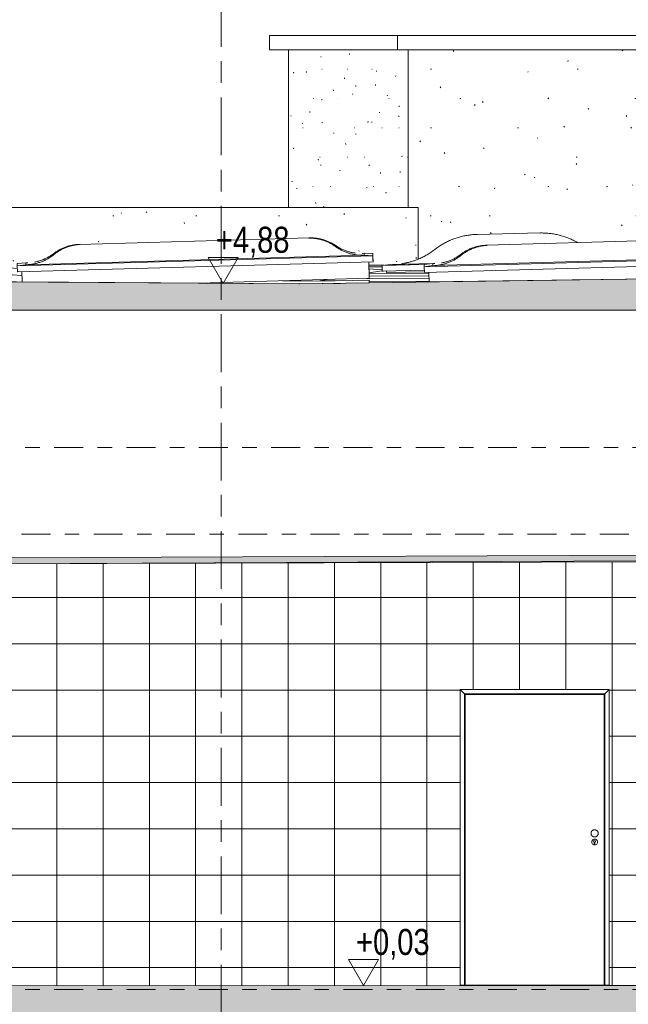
# Model space of a CAD drawing. Header units: metres. Extents: x -34 to 182, y -15 to 869.
# Tile 9 of 46: x -12.85 to -8.64, y -2.9 to 3.91. Entities that reach past the tile are written whole.
import ezdxf

# ---------------------------------------------------------------- set-up
doc = ezdxf.new("R2010")
doc.units = ezdxf.units.M
doc.linetypes.add('_Ebene_', pattern=[0.4, 0.2, -0.1, 0, -0.1])
doc.linetypes.add('_Rasterlinie_', pattern=[0.75, 0.4, -0.1, 0.15, -0.1])
for name, color, linetype, lineweight in [('A_Ebenen', 130, 'Continuous', 5), ('A_Fenster', 45, 'Continuous', 5), ('A_Geschossdecken', 7, 'Continuous', 5), ('A_Geschossdecken_Oberflächenschraffur', 7, 'Continuous', 5), ('A_Geschossdecken_Schraffur', 7, 'Continuous', 5), ('A_Hoehenkoten', 124, 'Continuous', 5), ('A_Linien_Feine Linien', 7, 'Continuous', 5), ('A_Raster', 128, 'Continuous', 5), ('A_Tuer', 128, 'Continuous', 5), ('A_Türen_Element', 128, 'Continuous', 5), ('A_Türen_Rahmen', 128, 'Continuous', 5), ('A_Wand', 244, 'Continuous', 5), ('A_Wände_Oberflächenschraffur', 244, 'Continuous', 5)]:
    doc.layers.add(name, color=color, linetype=linetype, lineweight=lineweight)
doc.styles.add('Arial', font='arial.ttf', dxfattribs={"width": 0.8, "height": 0.18})
pattern_1 = [(0, (20.69, 18.796), (0, 0.32), []), (90, (20.69, 18.796), (-0.32, 2e-17), [])]
pattern_2 = [(0, (-5.978, 18.796), (0.238, 0.203), [0.002, -0.176, 0.002, -0.176, -0.951]), (0, (-5.978, 18.796), (0.238, 0.203), [-0.356, 0.002, -0.354, 0.002, -0.176, -0.416]), (0, (-5.978, 18.796), (0.238, 0.203), [-0.891, 0.002, -0.117, 0.002, -0.295]), (99.581, (-5.888, 18.897), (-0.17057827, 0.60200586), [0.006, -0.53, 0.006, -0.53, -2.855]), (99.581, (-5.888, 18.897), (-0.17057827, 0.60200586), [-1.071, 0.006, -1.065, 0.006, -0.53, -1.249]), (99.581, (-5.888, 18.897), (-0.17057827, 0.60200586), [-2.677, 0.006, -0.351, 0.006, -0.886]), (260.419, (-5.859, 19.304), (-0.06693414, -0.80508933), [0.006, -0.53, 0.006, -0.53, -2.855]), (260.419, (-5.859, 19.304), (-0.06693414, -0.80508933), [-1.071, 0.006, -1.065, 0.006, -0.53, -1.249]), (260.419, (-5.859, 19.304), (-0.06693414, -0.80508933), [-2.677, 0.006, -0.351, 0.006, -0.886])]

# ---------------------------------------------------------------- blocks, each defined once
blk = doc.blocks.new('FE Dachkuppel rechteckig - 2400 x 900-8070050-E')
at = {"layer": 'A_Fenster', "color": 250, "lineweight": 9}
for p, q in [((-10.8416, 2.4041), (-12.4331, 2.3595)), ((-10.4041, 2.2795), (-12.8631, 2.2106)), ((-10.4642, 2.2841), (-12.8033, 2.2185)), ((-10.477, 2.2974), (-10.4644, 2.2978)), ((-10.4644, 2.2978), (-10.4043, 2.2952)), ((-10.4644, 2.2978), (-10.4642, 2.2841)), ((-10.4642, 2.2841), (-10.4041, 2.2795)), ((-10.4043, 2.2952), (-10.4032, 2.2552)), ((-10.4043, 2.2952), (-10.4041, 2.2795)), ((-10.4041, 2.2795), (-10.403, 2.2395)), ((-10.403, 2.2395), (-10.4032, 2.2552)), ((-12.8633, 2.2263), (-12.8035, 2.2322)), ((-12.8631, 2.2106), (-12.8633, 2.2263)), ((-12.8033, 2.2185), (-12.8631, 2.2106)), ((-12.8631, 2.2106), (-12.862, 2.1706)), ((-12.862, 2.1706), (-10.403, 2.2395)), ((-12.8035, 2.2322), (-12.791, 2.2326)), ((-12.8033, 2.2185), (-12.8035, 2.2322)), ((-10.4298, 2.1245), (-10.433, 2.2387)), ((-10.43, 2.1392), (-10.4327, 2.2387)), ((-12.832, 2.1715), (-12.83, 2.1002)), ((-10.4298, 2.1245), (-11.6082, 2.0915)), ((-10.43, 2.1392), (-10.4298, 2.1245))]:
    blk.add_line(p, q, dxfattribs=at)
for points, knots in [([(-10.8466, 2.4039), (-10.8383, 2.4043), (-10.8218, 2.4043), (-10.7973, 2.4025), (-10.777, 2.3992), (-10.7609, 2.3957), (-10.749, 2.3925), (-10.7373, 2.3889), (-10.7218, 2.3834), (-10.7029, 2.3754), (-10.6812, 2.364), (-10.6673, 2.3553), (-10.6605, 2.3506)], [0, 0, 0, 0, 0.125, 0.25, 0.375, 0.4375, 0.5, 0.5625, 0.625, 0.75, 0.875, 1, 1, 1, 1]), ([(-10.8466, 2.4026), (-10.8384, 2.4027), (-10.8219, 2.4022), (-10.7972, 2.3995), (-10.7769, 2.3956), (-10.7608, 2.3915), (-10.7489, 2.388), (-10.7372, 2.384), (-10.7217, 2.378), (-10.7028, 2.3694), (-10.681, 2.3573), (-10.6672, 2.3481), (-10.6604, 2.3433)], [0, 0, 0, 0, 0.125, 0.25, 0.375, 0.4375, 0.5, 0.5625, 0.625, 0.75, 0.875, 1, 1, 1, 1]), ([(-12.6108, 2.296), (-12.6043, 2.301), (-12.591, 2.3105), (-12.5699, 2.3231), (-12.5478, 2.334), (-12.5287, 2.3415), (-12.5131, 2.3466), (-12.4973, 2.351), (-12.4772, 2.3554), (-12.4527, 2.3586), (-12.4363, 2.3595), (-12.428, 2.3596)], [-1, -1, -1, -1, -0.875, -0.75, -0.625, -0.5, -0.4375, -0.375, -0.25, -0.125, 0, 0, 0, 0]), ([(-12.428, 2.3582), (-12.4363, 2.3579), (-12.4528, 2.3565), (-12.4772, 2.3524), (-12.4973, 2.3474), (-12.5131, 2.3424), (-12.5248, 2.3382), (-12.5363, 2.3336), (-12.5514, 2.3268), (-12.5698, 2.3171), (-12.5908, 2.3038), (-12.6042, 2.2938), (-12.6107, 2.2886)], [0, 0, 0, 0, 0.125, 0.25, 0.375, 0.4375, 0.5, 0.5625, 0.625, 0.75, 0.875, 1, 1, 1, 1]), ([(-10.6605, 2.3506), (-10.6537, 2.346), (-10.6399, 2.3372), (-10.6182, 2.3258), (-10.5955, 2.3162), (-10.576, 2.3098), (-10.5602, 2.3056), (-10.5441, 2.302), (-10.5319, 2.3001), (-10.5238, 2.2991)], [0, 0, 0, 0, 0.125, 0.25, 0.375, 0.5, 0.5625, 0.625, 0.75, 0.75, 0.75, 0.75]), ([(-10.6604, 2.3433), (-10.6537, 2.3384), (-10.6399, 2.3292), (-10.6181, 2.3171), (-10.5954, 2.3068), (-10.5759, 2.2997), (-10.56, 2.295), (-10.544, 2.2909), (-10.5236, 2.287), (-10.499, 2.2843), (-10.4825, 2.2839), (-10.4742, 2.2839)], [0, 0, 0, 0, 0.125, 0.25, 0.375, 0.5, 0.5625, 0.625, 0.75, 0.875, 1, 1, 1, 1]), ([(-12.6107, 2.2886), (-12.6172, 2.2834), (-12.6305, 2.2734), (-12.6515, 2.2601), (-12.6736, 2.2485), (-12.6927, 2.2403), (-12.7082, 2.2348), (-12.7241, 2.2298), (-12.7442, 2.2248), (-12.7685, 2.2207), (-12.785, 2.2193), (-12.7933, 2.2189)], [0, 0, 0, 0, 0.125, 0.25, 0.375, 0.5, 0.5625, 0.625, 0.75, 0.875, 1, 1, 1, 1]), ([(-12.7444, 2.2369), (-12.7363, 2.2383), (-12.7242, 2.2409), (-12.7084, 2.2454), (-12.6967, 2.2492), (-12.6852, 2.2534), (-12.67, 2.2598), (-12.6516, 2.2688), (-12.6305, 2.2814), (-12.6172, 2.2909), (-12.6108, 2.296)], [-0.75, -0.75, -0.75, -0.75, -0.625, -0.5625, -0.5, -0.4375, -0.375, -0.25, -0.125, 0, 0, 0, 0])]:
    blk.add_open_spline(points, degree=3, knots=knots, dxfattribs=at)
blk = doc.blocks.new('FE Dachkuppel rechteckig - 2400 x 900-V1-E')
at = {"layer": 'A_Fenster', "color": 250, "lineweight": 9}
for p, q in [((-8.0266, 2.398), (-9.6181, 2.3534)), ((-7.5891, 2.2735), (-10.0482, 2.2045)), ((-7.6493, 2.278), (-9.9884, 2.2124)), ((-7.662, 2.2914), (-7.6494, 2.2917)), ((-7.6494, 2.2917), (-7.5893, 2.2892)), ((-7.6494, 2.2917), (-7.6493, 2.278)), ((-7.6493, 2.278), (-7.5891, 2.2735)), ((-7.5893, 2.2892), (-7.5882, 2.2492)), ((-7.5893, 2.2892), (-7.5891, 2.2735)), ((-7.5891, 2.2735), (-7.588, 2.2335)), ((-7.588, 2.2335), (-7.5882, 2.2492)), ((-10.0484, 2.2202), (-9.9885, 2.2262)), ((-10.0482, 2.2045), (-10.0484, 2.2202)), ((-9.9884, 2.2124), (-10.0482, 2.2045)), ((-10.0482, 2.2045), (-10.047, 2.1646)), ((-10.047, 2.1646), (-7.588, 2.2335)), ((-9.9885, 2.2262), (-9.976, 2.2265)), ((-9.9884, 2.2124), (-9.9885, 2.2262)), ((-7.6152, 2.1327), (-7.618, 2.2326)), ((-7.6155, 2.1515), (-7.6178, 2.2327)), ((-10.017, 2.1653), (-10.0152, 2.0982))]:
    blk.add_line(p, q, dxfattribs=at)
for points, knots in [([(-8.0317, 2.3979), (-8.0234, 2.3982), (-8.0068, 2.3983), (-7.9823, 2.3964), (-7.962, 2.3932), (-7.9459, 2.3896), (-7.934, 2.3865), (-7.9223, 2.3829), (-7.9068, 2.3774), (-7.8879, 2.3694), (-7.8662, 2.358), (-7.8523, 2.3492), (-7.8456, 2.3446)], [0, 0, 0, 0, 0.125, 0.25, 0.375, 0.4375, 0.5, 0.5625, 0.625, 0.75, 0.875, 1, 1, 1, 1]), ([(-8.0316, 2.3965), (-8.0234, 2.3966), (-8.0069, 2.3961), (-7.9822, 2.3935), (-7.9619, 2.3896), (-7.9459, 2.3855), (-7.934, 2.382), (-7.9222, 2.378), (-7.9067, 2.372), (-7.8878, 2.3634), (-7.866, 2.3513), (-7.8522, 2.3421), (-7.8455, 2.3372)], [0, 0, 0, 0, 0.125, 0.25, 0.375, 0.4375, 0.5, 0.5625, 0.625, 0.75, 0.875, 1, 1, 1, 1]), ([(-9.7958, 2.2899), (-9.7893, 2.2949), (-9.776, 2.3044), (-9.7549, 2.3171), (-9.7328, 2.3279), (-9.7138, 2.3354), (-9.6981, 2.3405), (-9.6823, 2.345), (-9.6622, 2.3493), (-9.6378, 2.3526), (-9.6213, 2.3534), (-9.613, 2.3535)], [-1, -1, -1, -1, -0.875, -0.75, -0.625, -0.5, -0.4375, -0.375, -0.25, -0.125, 0, 0, 0, 0]), ([(-9.613, 2.3522), (-9.6213, 2.3518), (-9.6378, 2.3504), (-9.6622, 2.3464), (-9.6823, 2.3413), (-9.6981, 2.3364), (-9.7098, 2.3322), (-9.7213, 2.3275), (-9.7365, 2.3207), (-9.7549, 2.311), (-9.7758, 2.2977), (-9.7892, 2.2878), (-9.7957, 2.2825)], [0, 0, 0, 0, 0.125, 0.25, 0.375, 0.4375, 0.5, 0.5625, 0.625, 0.75, 0.875, 1, 1, 1, 1]), ([(-7.8456, 2.3446), (-7.8388, 2.3399), (-7.8249, 2.3312), (-7.8032, 2.3198), (-7.7805, 2.3102), (-7.761, 2.3037), (-7.7452, 2.2995), (-7.7291, 2.296), (-7.7169, 2.294), (-7.7088, 2.2931)], [0, 0, 0, 0, 0.125, 0.25, 0.375, 0.5, 0.5625, 0.625, 0.75, 0.75, 0.75, 0.75]), ([(-7.8455, 2.3372), (-7.8387, 2.3323), (-7.8249, 2.3231), (-7.8031, 2.311), (-7.7804, 2.3007), (-7.7609, 2.2936), (-7.745, 2.2889), (-7.729, 2.2848), (-7.7087, 2.281), (-7.684, 2.2783), (-7.6675, 2.2778), (-7.6593, 2.2779)], [0, 0, 0, 0, 0.125, 0.25, 0.375, 0.5, 0.5625, 0.625, 0.75, 0.875, 1, 1, 1, 1]), ([(-9.7957, 2.2825), (-9.8022, 2.2773), (-9.8156, 2.2673), (-9.8365, 2.254), (-9.8586, 2.2425), (-9.8777, 2.2343), (-9.8933, 2.2287), (-9.9091, 2.2237), (-9.9292, 2.2187), (-9.9535, 2.2147), (-9.97, 2.2133), (-9.9784, 2.2129)], [0, 0, 0, 0, 0.125, 0.25, 0.375, 0.5, 0.5625, 0.625, 0.75, 0.875, 1, 1, 1, 1]), ([(-9.9294, 2.2308), (-9.9213, 2.2322), (-9.9092, 2.2349), (-9.8934, 2.2393), (-9.8817, 2.2431), (-9.8702, 2.2474), (-9.8551, 2.2537), (-9.8367, 2.2628), (-9.8156, 2.2754), (-9.8022, 2.2849), (-9.7958, 2.2899)], [-0.75, -0.75, -0.75, -0.75, -0.625, -0.5625, -0.5, -0.4375, -0.375, -0.25, -0.125, 0, 0, 0, 0])]:
    blk.add_open_spline(points, degree=3, knots=knots, dxfattribs=at)
blk = doc.blocks.new('FE Dachkuppel rechteckig - 1700 x 1400-8070053-E')
at = {"layer": 'A_Fenster', "color": 250, "lineweight": 9}
for p, q in [((-9.2468, 2.4381), (-9.6835, 2.4282)), ((-10.0484, 2.2198), (-10.3403, 2.2132)), ((-10.2805, 2.2196), (-10.3403, 2.2132)), ((-10.3403, 2.2132), (-10.3394, 2.1733)), ((-10.3403, 2.2132), (-10.3403, 2.2062)), ((-10.3401, 2.1952), (-10.3403, 2.2062)), ((-10.3394, 2.1733), (-10.0475, 2.1799)), ((-9.9885, 2.2262), (-10.2805, 2.2196)), ((-10.2679, 2.2148), (-10.0484, 2.2197)), ((-10.3394, 2.1733), (-10.3394, 2.1713)), ((-10.3344, 2.1733), (-10.3344, 2.1714)), ((-10.3094, 2.1739), (-10.3092, 2.1653))]:
    blk.add_line(p, q, dxfattribs=at)
for points, knots in [([(-9.6811, 2.4283), (-9.6918, 2.4281), (-9.713, 2.427), (-9.7445, 2.4234), (-9.7759, 2.4177), (-9.8171, 2.4075), (-9.8572, 2.3933), (-9.8956, 2.3754), (-9.9328, 2.355), (-9.959, 2.337), (-9.9758, 2.324)], [0, 0, 0, 0, 0.1, 0.2, 0.3, 0.4, 0.6, 0.7, 0.8, 1, 1, 1, 1]), ([(-9.2492, 2.438), (-9.2386, 2.4383), (-9.2173, 2.4382), (-9.1856, 2.436), (-9.154, 2.4318), (-9.1124, 2.4234), (-9.0717, 2.411), (-9.0325, 2.3949), (-9.008, 2.3829), (-8.9935, 2.3748), (-8.9883, 2.3717)], [0, 0, 0, 0, 0.1, 0.2, 0.3, 0.4, 0.6, 0.7, 0.8, 0.8569808, 0.8569808, 0.8569808, 0.8569808]), ([(-9.9758, 2.324), (-9.9926, 2.311), (-10.0188, 2.293), (-10.056, 2.2726), (-10.0824, 2.2603), (-10.107, 2.2505), (-10.1296, 2.2427), (-10.1525, 2.236), (-10.1757, 2.2304), (-10.194, 2.227), (-10.2044, 2.2253), (-10.207, 2.225)], [0, 0, 0, 0, 0.2, 0.3, 0.4, 0.475, 0.55, 0.625, 0.7, 0.775, 0.8, 0.8, 0.8, 0.8])]:
    blk.add_open_spline(points, degree=3, knots=knots, dxfattribs=at)
blk = doc.blocks.new('TU DF 1 - Rahmenstock flächenbündig variabel - DL - H - 840 x 2000-8070515-E')
at = {"layer": 'A_Tuer', "color": 250, "lineweight": 9}
for p, q in [((-8.8703, -1.7551), (-8.8703, -1.7551)), ((-8.8727, -1.7886), (-8.8727, -1.7766)), ((-8.8703, -1.7951), (-8.8703, -1.7951)), ((-8.8679, -1.7766), (-8.8679, -1.7886))]:
    blk.add_line(p, q, dxfattribs=at)
at = {"layer": 'A_Tuer', "color": 250, "lineweight": 9, "flags": 128}
for points in [[(-8.8703, -1.6901), (-8.8713, -1.6901), (-8.8723, -1.6902), (-8.8733, -1.6903), (-8.8743, -1.6904), (-8.8753, -1.6906), (-8.8763, -1.6908), (-8.8773, -1.6911), (-8.8782, -1.6914), (-8.8792, -1.6917), (-8.8801, -1.6921), (-8.881, -1.6925), (-8.8819, -1.6929), (-8.8828, -1.6934), (-8.8836, -1.6939), (-8.8845, -1.6945), (-8.8853, -1.695), (-8.8861, -1.6957), (-8.8868, -1.6963), (-8.8876, -1.697), (-8.8883, -1.6977), (-8.889, -1.6984), (-8.8896, -1.6992), (-8.8902, -1.7), (-8.8908, -1.7008), (-8.8914, -1.7016), (-8.8919, -1.7024), (-8.8924, -1.7033), (-8.8929, -1.7042), (-8.8933, -1.7051), (-8.8937, -1.706), (-8.894, -1.707), (-8.8943, -1.7079), (-8.8946, -1.7089), (-8.8948, -1.7099), (-8.895, -1.7109), (-8.8951, -1.7118), (-8.8952, -1.7128), (-8.8953, -1.7138), (-8.8953, -1.7148), (-8.8953, -1.7158), (-8.8953, -1.7168), (-8.8952, -1.7178), (-8.8951, -1.7188), (-8.8949, -1.7198), (-8.8947, -1.7208), (-8.8944, -1.7217), (-8.8942, -1.7227), (-8.8938, -1.7237), (-8.8935, -1.7246), (-8.8931, -1.7255), (-8.8926, -1.7264), (-8.8922, -1.7273), (-8.8917, -1.7282), (-8.8911, -1.729), (-8.8906, -1.7298), (-8.89, -1.7306), (-8.8893, -1.7314), (-8.8887, -1.7321), (-8.888, -1.7328), (-8.8872, -1.7335), (-8.8865, -1.7342), (-8.8857, -1.7348), (-8.8849, -1.7354), (-8.8841, -1.736), (-8.8832, -1.7365), (-8.8824, -1.737), (-8.8815, -1.7375), (-8.8806, -1.7379), (-8.8797, -1.7383), (-8.8787, -1.7387), (-8.8778, -1.739), (-8.8768, -1.7392), (-8.8758, -1.7395), (-8.8749, -1.7397), (-8.8739, -1.7398), (-8.8729, -1.74), (-8.8719, -1.7401), (-8.8709, -1.7401), (-8.8703, -1.7401)], [(-8.8703, -1.7401), (-8.8693, -1.7401), (-8.8684, -1.74), (-8.8674, -1.7399), (-8.8664, -1.7398), (-8.8654, -1.7396), (-8.8644, -1.7394), (-8.8634, -1.7391), (-8.8625, -1.7388), (-8.8615, -1.7385), (-8.8606, -1.7381), (-8.8597, -1.7377), (-8.8588, -1.7373), (-8.8579, -1.7368), (-8.8571, -1.7363), (-8.8562, -1.7357), (-8.8554, -1.7352), (-8.8546, -1.7345), (-8.8539, -1.7339), (-8.8531, -1.7332), (-8.8524, -1.7325), (-8.8517, -1.7318), (-8.8511, -1.731), (-8.8505, -1.7302), (-8.8499, -1.7294), (-8.8493, -1.7286), (-8.8488, -1.7278), (-8.8483, -1.7269), (-8.8478, -1.726), (-8.8474, -1.7251), (-8.847, -1.7242), (-8.8467, -1.7232), (-8.8464, -1.7223), (-8.8461, -1.7213), (-8.8459, -1.7203), (-8.8457, -1.7193), (-8.8456, -1.7184), (-8.8455, -1.7174), (-8.8454, -1.7164), (-8.8454, -1.7154), (-8.8454, -1.7144), (-8.8454, -1.7134), (-8.8455, -1.7124), (-8.8456, -1.7114), (-8.8458, -1.7104), (-8.846, -1.7094), (-8.8463, -1.7085), (-8.8465, -1.7075), (-8.8469, -1.7065), (-8.8472, -1.7056), (-8.8476, -1.7047), (-8.8481, -1.7038), (-8.8485, -1.7029), (-8.849, -1.702), (-8.8496, -1.7012), (-8.8501, -1.7004), (-8.8507, -1.6996), (-8.8514, -1.6988), (-8.852, -1.6981), (-8.8527, -1.6974), (-8.8535, -1.6967), (-8.8542, -1.696), (-8.855, -1.6954), (-8.8558, -1.6948), (-8.8566, -1.6942), (-8.8575, -1.6937), (-8.8583, -1.6932), (-8.8592, -1.6927), (-8.8601, -1.6923), (-8.861, -1.6919), (-8.862, -1.6915), (-8.8629, -1.6912), (-8.8639, -1.691), (-8.8649, -1.6907), (-8.8658, -1.6905), (-8.8668, -1.6904), (-8.8678, -1.6902), (-8.8688, -1.6901), (-8.8698, -1.6901), (-8.8703, -1.6901)]]:
    blk.add_lwpolyline(points, dxfattribs=at)
at = {"layer": 'A_Tuer', "color": 250, "lineweight": 9}
for centre, major_axis, start_param, end_param in [((-8.8703, -1.7751), (0, 0.02), 4.712389, 7.853982), ((-8.8703, -1.7701), (0, 0.00699), 3.491891, 9.074479), ((-8.8703, -1.7751), (0, 0.02), 1.570796, 4.712389), ((-8.8703, -1.7886), (0, 0.0024), 1.570796, 2.617994), ((-8.8703, -1.7886), (0, 0.0024), 1.570796, 4.712389), ((-8.8703, -1.7886), (0, 0.0024), 2.879793, 3.403392), ((-8.8703, -1.7886), (0, 0.0024), 3.665191, 4.712389)]:
    blk.add_ellipse(centre, major_axis=major_axis, ratio=0.999998, start_param=start_param, end_param=end_param, dxfattribs=at)
at = {"layer": 'A_Türen_Element', "color": 250, "lineweight": 9}
for p, q in [((-8.8043, -0.7541), (-9.7663, -0.7541)), ((-9.7663, -0.7541), (-9.7663, -2.7651)), ((-8.8043, -2.7651), (-8.8043, -0.7541)), ((-8.8042, -0.7541), (-8.8043, -0.7541)), ((-8.8042, -2.7651), (-8.8042, -0.7541)), ((-8.8043, -2.7651), (-9.7663, -2.7651))]:
    blk.add_line(p, q, dxfattribs=at)
at = {"layer": 'A_Türen_Rahmen', "color": 250, "lineweight": 9}
for p, q in [((-8.7703, -0.7201), (-9.8003, -0.7201)), ((-9.8003, -0.7201), (-9.8003, -2.7651)), ((-9.7703, -0.7501), (-9.8003, -0.7201)), ((-8.7703, -0.7201), (-8.8003, -0.7501)), ((-8.7703, -0.7201), (-8.7703, -2.7651)), ((-9.7703, -2.7651), (-9.7703, -0.7501)), ((-9.7703, -0.7501), (-8.8003, -0.7501)), ((-9.7702, -0.7501), (-9.7702, -2.7651)), ((-8.8003, -2.7651), (-8.8003, -0.7501)), ((-9.8003, -2.7651), (-9.7703, -2.7651)), ((-8.7703, -2.7651), (-8.8003, -2.7651))]:
    blk.add_line(p, q, dxfattribs=at)
blk = doc.blocks.new('Höhenkoten - leer-6237472-E')
at = {"layer": 'A_Hoehenkoten'}
for p, q in [((-24.7743, -6.7651), (-24.9821, -6.7651)), ((-24.8782, -6.9451), (-24.9821, -6.7651)), ((-24.8782, -6.9451), (-24.7743, -6.7651))]:
    blk.add_line(p, q, dxfattribs=at)

msp = doc.modelspace()

# ---------------------------------------------------------------- hatches: boundary and pattern name
at = {"layer": 'A_Geschossdecken_Oberflächenschraffur'}
h = msp.add_hatch(dxfattribs=at)
h.set_pattern_fill('FP_35', color=9, style=0, pattern_type=2)
h.set_pattern_definition([(175.509, (-12.752, 2.137), (-0.59585643, -0.000344), [])])
h.paths.add_polyline_path([(-10.9161, 2.0853), (-10.9099, 2.0865), (-12.83, 2.1002), (-12.8329, 2.1714), (-12.862, 2.1706), (-12.8631, 2.2049), (-15.1149, 2.2038), (-15.1081, 2.2004), (-15.0481, 2.1791), (-14.981, 2.1653), (-14.922, 2.1613), (-14.9041, 2.1603), (-14.8525, 2.1539), (-14.8533, 2.1139), (-14.8583, 2.114), (-14.8583, 2.1377), (-14.8828, 2.1373), (-14.8827, 2.1138), (-10.9644, 2.0857)], flags=0)
h.paths.add_polyline_path([(-10.7856, 2.1059), (-10.7194, 2.1164), (-11.0298, 2.1077), (-10.9029, 2.1068)], flags=0)
h.paths.add_polyline_path([(-17.2034, 2.1304), (-17.203, 2.1592), (-17.2328, 2.1589), (-17.2321, 2.1998), (-17.1615, 2.2036), (-17.1386, 2.2038), (-17.1153, 2.2049), (-17.6929, 2.2049), (-17.6476, 2.1992), (-17.6483, 2.1592), (-17.6533, 2.1602), (-17.6533, 2.1602), (-17.6783, 2.1602), (-17.6777, 2.1361), (-17.5731, 2.1331), (-17.2048, 2.1304)], flags=0)
h.paths.add_polyline_path([(-14.9224, 2.1605), (-14.9234, 2.1613), (-14.9225, 2.1605)], flags=0)
h.paths.add_polyline_path([(-10.4306, 2.162), (-10.3396, 2.1764), (-10.3403, 2.2049), (-10.4318, 2.2049), (-10.4306, 2.1627)], flags=0)
h.paths.add_polyline_path([(-19.9979, 2.2023), (-19.9985, 2.2045), (-20.0279, 2.2049), (-20.061, 2.2041), (-19.9985, 2.2023)], flags=0)
h = msp.add_hatch(dxfattribs=at)
h.set_pattern_fill('FP_37', color=9, style=0, pattern_type=2)
h.set_pattern_definition([(179.575, (-10.072, 2.085), (-0.46312078, -0.014565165), [])])
h.paths.add_polyline_path([(-10.9161, 2.0853), (-7.4667, 2.1348), (-7.2289, 2.1393), (-7.2314, 2.1985), (-7.2605, 2.1977), (-7.2616, 2.2049), (-7.617, 2.2037), (-7.6152, 2.1338), (-10.0152, 2.0993), (-10.018, 2.1654), (-10.0471, 2.1653), (-10.0482, 2.1688), (-10.3093, 2.1656), (-10.3102, 2.1739), (-10.3344, 2.1733), (-10.3344, 2.1716), (-10.3394, 2.1714), (-10.3403, 2.1763), (-10.4306, 2.162), (-10.4298, 2.1245), (-10.7194, 2.1164), (-10.7856, 2.1059), (-10.4292, 2.111), (-10.4289, 2.0933), (-10.9089, 2.0865)], flags=0)
h.paths.add_polyline_path([(-4.8291, 2.1851), (-4.3667, 2.1999), (-4.3668, 2.2049), (-4.8295, 2.2049), (-4.8292, 2.1915)], flags=0)
at = {"layer": 'A_Geschossdecken_Schraffur', "lineweight": 9}
h = msp.add_hatch(color=253, dxfattribs=at)
h.paths.add_polyline_path([(-17.2256, 0.9549), (-17.2247, 1.0049), (-17.7001, 1.0049), (-17.7011, 0.9549)], flags=0)
h.paths.add_polyline_path([(-14.9052, 0.9549), (-14.7498, 0.9549), (-14.7498, 1.0049), (-14.9042, 1.0049), (-14.9043, 1.0022)], flags=0)
h.paths.add_polyline_path([(-26.6933, 0.9549), (-21.4256, 0.9549), (-21.4247, 1.0049), (-25.1417, 1.0049), (-25.1417, 1.9049), (-21.4076, 1.9049), (-21.4028, 2.1632), (-26.6933, 2.2049), (-26.6933, 1.0049)], flags=0)
h.paths.add_polyline_path([(-20.0215, 0.9549), (-20.0206, 1.0049), (-20.5245, 1.0049), (-20.5254, 0.9549)], flags=0)
h.paths.add_polyline_path([(-3.1716, 1.9049), (-0.7924, 1.9049), (-0.7924, 2.2049), (-2.8267, 2.2049), (-5.7487, 2.1595), (-10.9161, 2.0853), (-14.8833, 2.1138), (-14.8872, 1.9049), (-4.0306, 1.9049)], flags=0)
h.paths.add_polyline_path([(-20.5075, 1.9049), (-20.0035, 1.9049), (-19.9989, 2.1522), (-20.5027, 2.1561)], flags=0)
h.paths.add_polyline_path([(-17.5058, 1.9049), (-17.2076, 1.9049), (-17.2034, 2.1304), (-17.6788, 2.1339), (-17.6831, 1.9049), (-17.5979, 1.9049)], flags=0)
for points in [[(-14.0783, 0.1449), (-8.3258, 0.1704), (-6.9249, 0.1749), (-4.7251, 0.1749), (-2.6167, 0.169), (-1.4536, 0.1692), (-0.8711, 0.1749), (-0.8711, 0.2149), (-0.9466, 0.2149), (-1.4575, 0.2092), (-2.6167, 0.209), (-4.8897, 0.2149), (-6.9249, 0.2149), (-9.015, 0.2081), (-14.0788, 0.1849), (-14.7497, 0.1949), (-14.7497, 0.1549), (-14.0788, 0.1449)], [(-16.9161, -2.8151), (-13.6783, -2.8151), (-13.6783, -2.7951), (-1.0002, -2.7951), (-1.0002, -2.8059), (-0.6511, -2.8051), (-0.6511, -2.7551), (-1.024, -2.756), (-1.4575, -2.758), (-2.6193, -2.7662), (-4.8897, -2.7681), (-6.3155, -2.7693), (-6.9249, -2.7674), (-10.0438, -2.768), (-14.235, -2.7711), (-14.7674, -2.7759), (-15.2076, -2.7824), (-15.9978, -2.7768), (-19.7644, -2.7859), (-23.6584, -2.778), (-23.6584, -2.8151), (-18.6341, -2.8151)], [(-13.6783, -3.0351), (-1.0002, -3.0351), (-1.0002, -2.7951), (-13.6783, -2.7951), (-13.6783, -2.8151)]]:
    msp.add_hatch(color=253, dxfattribs=at).paths.add_polyline_path(points, flags=0)
at = {"layer": 'A_Wände_Oberflächenschraffur'}
h = msp.add_hatch(dxfattribs=at)
h.set_pattern_fill('FP_18', style=0, pattern_type=2)
h.set_pattern_definition(pattern_2)
h.paths.add_polyline_path([(-10.8996, 2.6149), (-10.8996, 3.7049), (-10.9886, 3.7049), (-10.9886, 2.6149), (-10.9029, 2.6149)], flags=0)
h = msp.add_hatch(dxfattribs=at)
h.set_pattern_fill('FP_18', style=0, pattern_type=2)
h.set_pattern_definition(pattern_2)
h.paths.add_polyline_path([(-10.4298, 2.2049), (-10.3403, 2.2049), (-10.3394, 2.2133), (-10.3352, 2.2149), (-10.4321, 2.2149), (-10.4308, 2.2049)], flags=0)
h.paths.add_polyline_path([(-10.2427, 2.6149), (-10.2209, 2.6149), (-10.2209, 3.7049), (-10.8996, 3.7049), (-10.8996, 2.6149), (-10.4733, 2.6149)], flags=0)
h = msp.add_hatch(dxfattribs=at)
h.set_pattern_fill('FP_18', style=0, pattern_type=2)
h.set_pattern_definition(pattern_2)
h.paths.add_polyline_path([(-10.1597, 2.6149), (-10.1597, 3.7049), (-10.2209, 3.7049), (-10.2209, 2.6149), (-10.1762, 2.6149)], flags=0)
h = msp.add_hatch(dxfattribs=at)
h.set_pattern_fill('FP_1', style=0, pattern_type=2)
h.set_pattern_definition([(0, (20.687, 18.796), (0.813, 0.203), [0.007, -0.603, 0.007, -0.603, -3.251]), (0, (20.687, 18.796), (0.813, 0.203), [-1.219, 0.007, -1.212, 0.007, -0.603, -1.422]), (0, (20.687, 18.796), (0.813, 0.203), [-3.048, 0.007, -0.4, 0.007, -1.009]), (120, (20.991, 18.897), (-0.5823032, 0.6025787), [0.007, -0.603, 0.007, -0.603, -3.251]), (120, (20.991, 18.897), (-0.5823032, 0.6025787), [-1.219, 0.007, -1.212, 0.007, -0.603, -1.422]), (120, (20.991, 18.897), (-0.5823032, 0.6025787), [-3.048, 0.007, -0.4, 0.007, -1.009]), (240, (21.093, 19.304), (-0.2306968, -0.8055787), [0.007, -0.603, 0.007, -0.603, -3.251]), (240, (21.093, 19.304), (-0.2306968, -0.8055787), [-1.219, 0.007, -1.212, 0.007, -0.603, -1.422]), (240, (21.093, 19.304), (-0.2306968, -0.8055787), [-3.048, 0.007, -0.4, 0.007, -1.009])])
h.paths.add_polyline_path([(-10.0918, 2.257), (-10.0829, 2.2605), (-10.0257, 2.29), (-9.9207, 2.3611), (-9.8646, 2.3892), (-9.8053, 2.41), (-9.7418, 2.4233), (-9.6621, 2.4287), (-9.2492, 2.438), (-9.1848, 2.4355), (-9.1229, 2.4252), (-9.062, 2.4067), (-8.9969, 2.3761), (-8.9887, 2.371), (-8.0316, 2.3979), (-7.9823, 2.3961), (-7.934, 2.3864), (-7.888, 2.369), (-7.8285, 2.3348), (-7.7218, 2.4083), (-7.6661, 2.4367), (-7.5998, 2.4595), (-7.5457, 2.4713), (-7.4667, 2.4774), (-7.0372, 2.4917), (-6.9856, 2.4905), (-6.9232, 2.481), (-6.8638, 2.4642), (-6.7981, 2.4347), (-6.7222, 2.3896), (-5.4211, 2.4263), (-5.4211, 2.6149), (-5.4053, 2.6149), (-5.4053, 3.7049), (-10.1597, 3.7049), (-10.1597, 2.6149), (-10.0918, 2.6149), (-10.0918, 2.2587)], flags=0)
h = msp.add_hatch(dxfattribs=at)
h.set_pattern_fill('FP_42', style=0, pattern_type=2)
h.set_pattern_definition([(0, (15.31, 18.796), (0.764, 0.203), [0.006, -0.567, 0.006, -0.567, -3.055]), (0, (15.31, 18.796), (0.764, 0.203), [-1.146, 0.006, -1.139, 0.006, -0.567, -1.337]), (0, (15.31, 18.796), (0.764, 0.203), [-2.864, 0.006, -0.376, 0.006, -0.948]), (118.481, (15.596, 18.897), (-0.5472464, 0.6018782), [0.007, -0.594, 0.007, -0.594, -3.203]), (118.481, (15.596, 18.897), (-0.5472464, 0.6018782), [-1.201, 0.007, -1.195, 0.007, -0.594, -1.401]), (118.481, (15.596, 18.897), (-0.5472464, 0.6018782), [-3.003, 0.007, -0.394, 0.007, -0.994]), (241.519, (15.692, 19.304), (-0.2162182, -0.8053612), [0.007, -0.594, 0.007, -0.594, -3.203]), (241.519, (15.692, 19.304), (-0.2162182, -0.8053612), [-1.201, 0.007, -1.195, 0.007, -0.594, -1.401]), (241.519, (15.692, 19.304), (-0.2162182, -0.8053612), [-3.003, 0.007, -0.394, 0.007, -0.994])])
h.paths.add_polyline_path([(-15.1367, 2.2149), (-12.8632, 2.2149), (-12.8631, 2.2263), (-12.791, 2.2326), (-12.7434, 2.2371), (-12.695, 2.25), (-12.6458, 2.273), (-12.5673, 2.3239), (-12.5231, 2.3431), (-12.4762, 2.3551), (-12.4279, 2.3596), (-10.8466, 2.4039), (-10.7973, 2.4021), (-10.749, 2.3924), (-10.703, 2.3751), (-10.6179, 2.3261), (-10.5719, 2.3088), (-10.5236, 2.2991), (-10.4043, 2.2952), (-10.4036, 2.2395), (-10.4327, 2.2387), (-10.4309, 2.2149), (-10.3247, 2.2149), (-10.2586, 2.2207), (-10.2056, 2.2253), (-10.14, 2.24), (-10.0918, 2.257), (-10.0918, 2.6149), (-15.4577, 2.6149), (-15.4577, 2.3656), (-15.448, 2.364), (-15.3929, 2.3525), (-15.343, 2.3364), (-15.2903, 2.3123), (-15.2291, 2.2738), (-15.208, 2.2586), (-15.1577, 2.2256), (-15.1564, 2.2249)], flags=0)
h = msp.add_hatch(dxfattribs=at)
h.set_pattern_fill('FP_14', color=133, style=0, pattern_type=2)
h.set_pattern_definition(pattern_1)
h.paths.add_polyline_path([(-15.7903, -2.7783), (-15.7903, -0.6601), (-14.7603, -0.6601), (-14.7603, -2.7758), (-14.0783, -2.7704), (-8.3258, -2.7674), (-6.9249, -2.7674), (-6.3155, -2.7693), (-4.8478, -2.768), (-4.8478, 0.1749), (-14.0783, 0.1449), (-14.7917, 0.1549), (-14.7917, 0.9549), (-19.1347, 0.9549), (-19.1347, -2.6451), (-16.2804, -2.6451), (-16.2804, -2.7772), (-15.9978, -2.7768)], flags=0)
h.paths.add_polyline_path([(-9.8003, -2.7651), (-9.8003, -0.7201), (-8.7703, -0.7201), (-8.7703, -2.7651), (-9.015, -2.7651)], flags=0)
h.paths.add_polyline_path([(-9.015, 0.2081), (-7.2272, 0.2149), (-7.582, 0.2147), (-8.3258, 0.2113)], flags=0)
h = msp.add_hatch(dxfattribs=at)
h.set_pattern_fill('FP_14', color=133, style=0, pattern_type=2)
h.set_pattern_definition(pattern_1)
h.paths.add_polyline_path([(-15.7903, -2.7783), (-15.7903, -0.6601), (-14.7603, -0.6601), (-14.7603, -2.7758), (-14.0783, -2.7704), (-8.3258, -2.7674), (-6.9249, -2.7674), (-6.3155, -2.7693), (-4.8478, -2.768), (-4.8478, 0.1749), (-14.0783, 0.1449), (-14.7917, 0.1549), (-14.7917, 0.9549), (-19.1347, 0.9549), (-19.1347, -2.6451), (-16.2804, -2.6451), (-16.2804, -2.7772), (-15.9978, -2.7768)], flags=0)
h.paths.add_polyline_path([(-9.8003, -2.7651), (-9.8003, -0.7201), (-8.7703, -0.7201), (-8.7703, -2.7651), (-9.015, -2.7651)], flags=0)
h.paths.add_polyline_path([(-9.015, 0.2081), (-7.2272, 0.2149), (-7.582, 0.2147), (-8.3258, 0.2113)], flags=0)

# ---------------------------------------------------------------- linework, layer by layer
at = {"layer": 'A_Ebenen', "color": 170, "linetype": '_Ebene_', "lineweight": 9}
for p, q in [((26.5924, 0.9549), (-30.8344, 0.9549)), ((-30.8344, 0.3549), (26.5924, 0.3549)), ((26.5924, -2.7951), (-30.8344, -2.7951))]:
    msp.add_line(p, q, dxfattribs=at)
at = {"layer": 'A_Geschossdecken', "color": 250, "lineweight": 9}
for p, q in [((-11.1191, 3.8049), (-5.079, 3.8049)), ((-11.1191, 3.7049), (-11.1191, 3.8049)), ((-10.2337, 3.8049), (-10.2337, 3.7049)), ((-5.079, 3.7049), (-11.1191, 3.7049)), ((-10.3401, 2.2049), (-10.432, 2.2049)), ((-10.9161, 2.0853), (-14.8833, 2.1138)), ((-5.5232, 2.1627), (-10.9161, 2.0853)), ((-10.7856, 2.1059), (-10.7194, 2.1164)), ((-10.4308, 2.162), (-10.3395, 2.1764)), ((-10.3095, 2.1739), (-10.3092, 2.1653)), ((-10.3092, 2.1651), (-10.0472, 2.1688)), ((-10.0152, 2.0993), (-7.6152, 2.1338)), ((-12.83, 2.1002), (-10.9089, 2.0865)), ((-10.7856, 2.1059), (-11.0298, 2.1077)), ((-10.9161, 2.0853), (-10.9089, 2.0865)), ((-10.9089, 2.0865), (-10.4289, 2.0933)), ((-10.4292, 2.111), (-10.7856, 2.1059)), ((-10.4289, 2.0933), (-10.4292, 2.111)), ((-6.9249, 0.2149), (-9.015, 0.2081)), ((-4.8478, 0.1749), (-14.0783, 0.1449)), ((-14.0783, 0.1449), (-9.015, 0.1681)), ((-9.015, 0.1681), (-6.9249, 0.1749)), ((-9.015, -2.7674), (-14.0783, -2.7704)), ((-6.9249, -2.7674), (-9.015, -2.7674))]:
    msp.add_line(p, q, dxfattribs=at)
at = {"layer": 'A_Linien_Feine Linien'}
for p, q in [((15.9764, 1.9049), (-25.1417, 1.9049)), ((-14.0788, 0.1849), (-7.5361, 0.2149))]:
    msp.add_line(p, q, dxfattribs=at)
at = {"layer": 'A_Raster', "linetype": '_Rasterlinie_', "lineweight": 9}
msp.add_line((-11.4542, -12.7741), (-11.4542, 6.7822), dxfattribs=at)
at = {"layer": 'A_Wand', "color": 250, "lineweight": 9}
for p, q in [((-10.9886, 2.6149), (-10.9886, 3.7049)), ((-10.1597, 3.7049), (-10.1597, 2.6149)), ((-10.0918, 2.6149), (-26.5437, 2.6149)), ((-10.0918, 2.6149), (-10.0918, 2.257)), ((-10.4323, 2.2149), (-10.3247, 2.2149)), ((-9.8003, -2.7651), (-9.8003, -0.7201)), ((-9.8003, -0.7201), (-8.7703, -0.7201)), ((-8.7703, -0.7201), (-8.7703, -2.7651)), ((-8.7703, -2.7651), (-9.8003, -2.7651))]:
    msp.add_line(p, q, dxfattribs=at)

# ---------------------------------------------------------------- block references
at = {"layer": 'A_Fenster', "color": 250, "lineweight": 9}
for name in ['FE Dachkuppel rechteckig - 2400 x 900-8070050-E', 'FE Dachkuppel rechteckig - 1700 x 1400-8070053-E', 'FE Dachkuppel rechteckig - 2400 x 900-V1-E']:
    msp.add_blockref(name, (0, 0), dxfattribs=at)
at = {"layer": 'A_Hoehenkoten'}
for p in [(13.4394, 9.0342), (14.4085, 4.1769)]:
    msp.add_blockref('Höhenkoten - leer-6237472-E', p, dxfattribs=at)
at = {"layer": 'A_Tuer', "color": 250, "lineweight": 9}
msp.add_blockref('TU DF 1 - Rahmenstock flächenbündig variabel - DL - H - 840 x 2000-8070515-E', (0, 0), dxfattribs=at)

# ---------------------------------------------------------------- texts
at = {"layer": 'A_Hoehenkoten', "char_height": 0.18, "width": 0.601593, "attachment_point": 1, "line_spacing_factor": 0.941778, "style": 'Arial'}
for s, insert in [('+4,88', (-11.4895, 2.4812)), ('+0,03', (-10.5204, -2.3761))]:
    msp.add_mtext(s, dxfattribs=dict(at, insert=insert))

doc.saveas('drawing.dxf')
